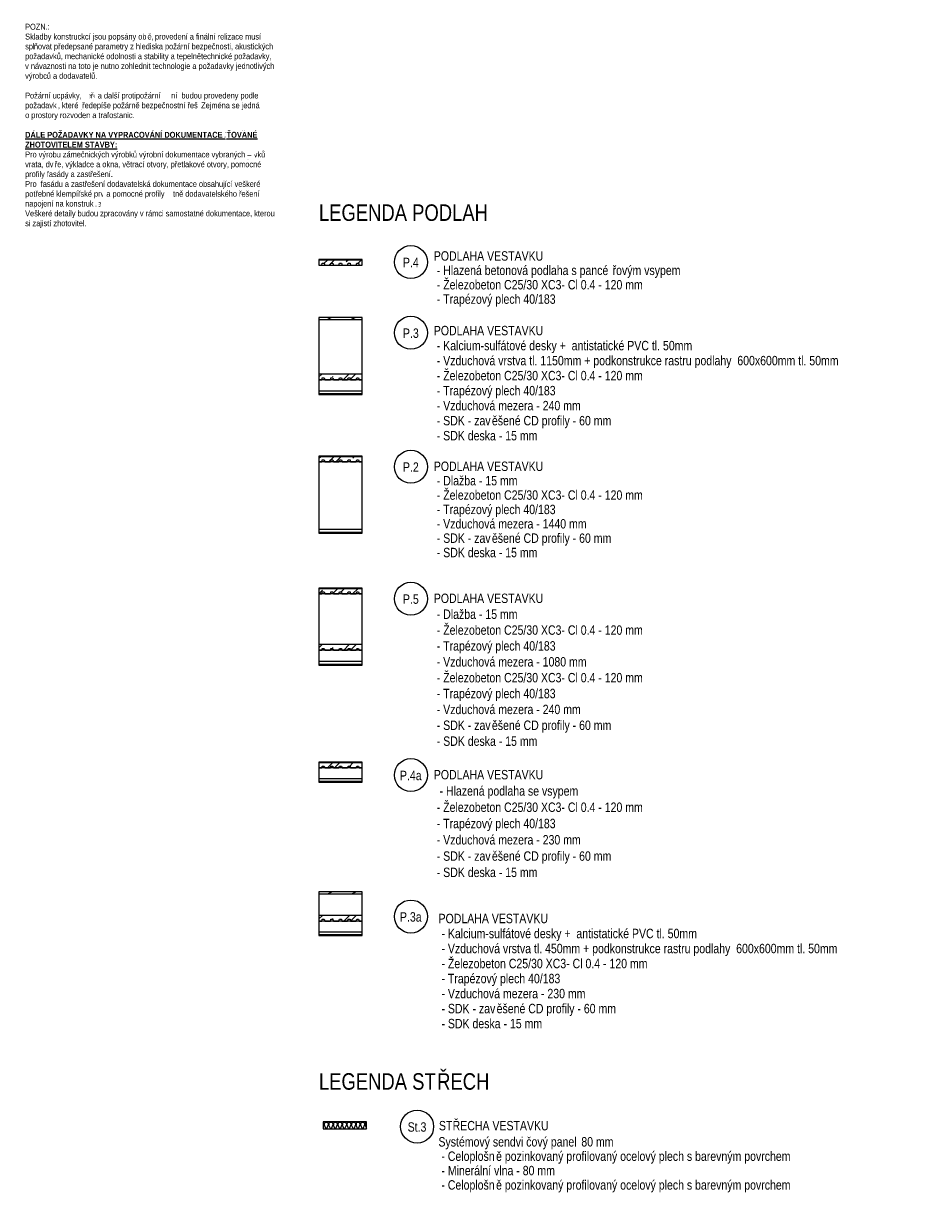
# Model space of a CAD drawing. Header units: millimetres. Extents: x 157133 to 260102, y -21587 to 34582.
# Tile 65 of 65: x 241370 to 260102, y -21587 to 3537. Entities that reach past the tile are written whole.
import ezdxf

# ---------------------------------------------------------------- set-up
doc = ezdxf.new("R2010")
doc.units = ezdxf.units.MM
for name, color, linetype, lineweight in [('CA_PODLAHA', 1, 'Continuous', 25), ('CA_PODLAHA25', 7, 'Continuous', 13), ('CA_SRAFY', 9, 'Continuous', 25), ('CA_TEXT25', 7, 'Continuous', 9)]:
    doc.layers.add(name, color=color, linetype=linetype, lineweight=lineweight)
doc.styles.add('Arial Narrow_1', font='ARIALN.TTF', dxfattribs={"height": 125})
doc.styles.add('Arial Narrow_B', font='ARIALNB.TTF', dxfattribs={"height": 125})
doc.styles.add('Arial_4', font='arial.ttf', dxfattribs={"width": 0.8, "height": 200})
doc.styles.add('Arial_5', font='arial.ttf', dxfattribs={"width": 0.8, "height": 350})
pattern_1 = [(45, (0, 0), (-359.21, 359.21), []), (45, (143.7, 0), (-359.21, 359.21), []), (45, (431.05, 0), (-215.526, 502.894), [203.2, -101.6, 3.353, -98.247])]
pattern_2 = [(216.87, (203.2, 508), (1523.9982, 1016.0027), [254, -2286]), (206.565, (508, 355.6), (-508.0007, -508.0002), [567.961, -567.961]), (198.435, (508, 101.6), (-1015.9995, -508.0012), [321.288, -1285.15])]

# ---------------------------------------------------------------- blocks, each defined once
blk = doc.blocks.new('Family - ___-2553481-LEGENDA PODLAH A STŘECH - ETAPA2 - V7ESTAVKY _ kopie 1')
at = {"layer": 'CA_SRAFY', "lineweight": 9}
h = blk.add_hatch(dxfattribs=at)
h.set_pattern_fill('FP_45', color=256, style=0, pattern_type=2)
h.set_pattern_definition(pattern_1)
h.paths.add_polyline_path([(914, -1581), (914, -1476), (0, -1476), (0, -1581), (60, -1581), (72, -1541), (111, -1541), (124, -1581), (242, -1581), (254, -1541), (294, -1541), (306, -1581), (425, -1581), (437, -1541), (477, -1541), (490, -1581), (608, -1581), (620, -1541), (660, -1541), (672, -1581), (791, -1581), (803, -1541), (843, -1541), (855, -1581)])
at = {"layer": 'CA_PODLAHA'}
for p, q in [((914, -1461), (0, -1461)), ((0, -1461), (0, -1476)), ((0, -1476), (0, -1541)), ((914, -1476), (914, -1461)), ((914, -1541), (914, -1476)), ((0, -1541), (0, -1581)), ((0, -1581), (60, -1581)), ((60, -1581), (72, -1541)), ((72, -1541), (91, -1541)), ((91, -1541), (111, -1541)), ((111, -1541), (124, -1581)), ((124, -1581), (183, -1581)), ((183, -1581), (242, -1581)), ((242, -1581), (254, -1541)), ((254, -1541), (274, -1541)), ((274, -1541), (294, -1541)), ((294, -1541), (306, -1581)), ((306, -1581), (366, -1581)), ((366, -1581), (425, -1581)), ((425, -1581), (437, -1541)), ((437, -1541), (457, -1541)), ((457, -1541), (477, -1541)), ((477, -1541), (490, -1581)), ((490, -1581), (549, -1581)), ((549, -1581), (608, -1581)), ((608, -1581), (620, -1541)), ((620, -1541), (640, -1541)), ((640, -1541), (660, -1541)), ((660, -1541), (672, -1581)), ((672, -1581), (732, -1581)), ((732, -1581), (791, -1581)), ((791, -1581), (803, -1541)), ((803, -1541), (823, -1541)), ((823, -1541), (843, -1541)), ((843, -1541), (855, -1581)), ((855, -1581), (914, -1581)), ((914, -1581), (914, -1541))]:
    blk.add_line(p, q, dxfattribs=at)
at = {"layer": 'CA_PODLAHA25'}
for p, q in [((914, -1476), (0, -1476)), ((60, -1581), (124, -1581)), ((242, -1581), (306, -1581)), ((425, -1581), (490, -1581)), ((608, -1581), (672, -1581)), ((791, -1581), (855, -1581))]:
    blk.add_line(p, q, dxfattribs=at)
blk = doc.blocks.new('Family - ___-2553492-LEGENDA PODLAH A STŘECH - ETAPA2 - V7ESTAVKY _ kopie 1')
at = {"layer": 'CA_SRAFY', "lineweight": 9}
h = blk.add_hatch(dxfattribs=at)
h.set_pattern_fill('FP_46', color=256, style=0, pattern_type=2)
h.set_pattern_definition(pattern_2)
h.paths.add_polyline_path([(914, -2744), (914, -2694), (0, -2694), (0, -2744)])
h = blk.add_hatch(dxfattribs=at)
h.set_pattern_fill('FP_45', color=256, style=0, pattern_type=2)
h.set_pattern_definition(pattern_1)
h.paths.add_polyline_path([(914, -4014), (914, -3894), (0, -3894), (0, -4014), (60, -4014), (72, -3974), (111, -3974), (124, -4014), (242, -4014), (254, -3974), (294, -3974), (306, -4014), (425, -4014), (437, -3974), (477, -3974), (490, -4014), (608, -4014), (620, -3974), (660, -3974), (672, -4014), (791, -4014), (803, -3974), (843, -3974), (855, -4014)])
at = {"layer": 'CA_PODLAHA'}
for p, q in [((914, -2694), (0, -2694)), ((0, -2694), (0, -2744)), ((0, -2744), (0, -3894)), ((914, -2744), (914, -2694)), ((914, -3894), (914, -2744)), ((0, -3894), (0, -3974)), ((0, -3974), (0, -4014)), ((0, -4014), (60, -4014)), ((914, -4014), (0, -4014)), ((0, -4014), (0, -4254)), ((60, -4014), (72, -3974)), ((72, -3974), (91, -3974)), ((91, -3974), (111, -3974)), ((111, -3974), (124, -4014)), ((124, -4014), (183, -4014)), ((183, -4014), (242, -4014)), ((242, -4014), (254, -3974)), ((254, -3974), (274, -3974)), ((274, -3974), (294, -3974)), ((294, -3974), (306, -4014)), ((306, -4014), (366, -4014)), ((366, -4014), (425, -4014)), ((425, -4014), (437, -3974)), ((437, -3974), (457, -3974)), ((457, -3974), (477, -3974)), ((477, -3974), (490, -4014)), ((490, -4014), (549, -4014)), ((549, -4014), (608, -4014)), ((608, -4014), (620, -3974)), ((620, -3974), (640, -3974)), ((640, -3974), (660, -3974)), ((660, -3974), (672, -4014)), ((672, -4014), (732, -4014)), ((732, -4014), (791, -4014)), ((791, -4014), (803, -3974)), ((803, -3974), (823, -3974)), ((823, -3974), (843, -3974)), ((843, -3974), (855, -4014)), ((855, -4014), (914, -4014)), ((914, -3974), (914, -3894)), ((914, -4014), (914, -3974)), ((914, -4254), (914, -4014)), ((0, -4254), (0, -4314)), ((914, -4314), (914, -4254)), ((0, -4314), (0, -4329)), ((0, -4329), (914, -4329)), ((914, -4329), (914, -4314))]:
    blk.add_line(p, q, dxfattribs=at)
at = {"layer": 'CA_PODLAHA25'}
for p, q in [((914, -2744), (0, -2744)), ((914, -3894), (0, -3894)), ((914, -4254), (0, -4254)), ((914, -4314), (0, -4314))]:
    blk.add_line(p, q, dxfattribs=at)
blk = doc.blocks.new('Family - ___-2553501-LEGENDA PODLAH A STŘECH - ETAPA2 - V7ESTAVKY _ kopie 1')
at = {"layer": 'CA_SRAFY', "lineweight": 9}
h = blk.add_hatch(dxfattribs=at)
h.set_pattern_fill('FP_45', color=256, style=0, pattern_type=2)
h.set_pattern_definition(pattern_1)
h.paths.add_polyline_path([(914, -5752), (914, -5647), (0, -5647), (0, -5752), (60, -5752), (72, -5712), (111, -5712), (124, -5752), (242, -5752), (254, -5712), (294, -5712), (306, -5752), (425, -5752), (437, -5712), (477, -5712), (490, -5752), (608, -5752), (620, -5712), (660, -5712), (672, -5752), (791, -5752), (803, -5712), (843, -5712), (855, -5752)])
at = {"layer": 'CA_PODLAHA'}
for p, q in [((914, -5632), (0, -5632)), ((0, -5632), (0, -5647)), ((0, -5647), (0, -5712)), ((0, -5712), (0, -5752)), ((0, -5752), (60, -5752)), ((914, -5752), (0, -5752)), ((0, -5752), (0, -7192)), ((60, -5752), (72, -5712)), ((72, -5712), (91, -5712)), ((91, -5712), (111, -5712)), ((111, -5712), (124, -5752)), ((124, -5752), (183, -5752)), ((183, -5752), (242, -5752)), ((242, -5752), (254, -5712)), ((254, -5712), (274, -5712)), ((274, -5712), (294, -5712)), ((294, -5712), (306, -5752)), ((306, -5752), (366, -5752)), ((366, -5752), (425, -5752)), ((425, -5752), (437, -5712)), ((437, -5712), (457, -5712)), ((457, -5712), (477, -5712)), ((477, -5712), (490, -5752)), ((490, -5752), (549, -5752)), ((549, -5752), (608, -5752)), ((608, -5752), (620, -5712)), ((620, -5712), (640, -5712)), ((640, -5712), (660, -5712)), ((660, -5712), (672, -5752)), ((672, -5752), (732, -5752)), ((732, -5752), (791, -5752)), ((791, -5752), (803, -5712)), ((803, -5712), (823, -5712)), ((823, -5712), (843, -5712)), ((843, -5712), (855, -5752)), ((855, -5752), (914, -5752)), ((914, -5647), (914, -5632)), ((914, -5712), (914, -5647)), ((914, -5752), (914, -5712)), ((914, -7192), (914, -5752)), ((0, -7192), (0, -7252)), ((0, -7252), (0, -7267)), ((0, -7267), (914, -7267)), ((914, -7252), (914, -7192)), ((914, -7267), (914, -7252))]:
    blk.add_line(p, q, dxfattribs=at)
at = {"layer": 'CA_PODLAHA25'}
for p, q in [((914, -5647), (0, -5647)), ((914, -7192), (0, -7192)), ((914, -7252), (0, -7252))]:
    blk.add_line(p, q, dxfattribs=at)
blk = doc.blocks.new('Family - ___-2553518-LEGENDA PODLAH A STŘECH - ETAPA2 - V7ESTAVKY _ kopie 1')
at = {"layer": 'CA_SRAFY', "lineweight": 9}
h = blk.add_hatch(dxfattribs=at)
h.set_pattern_fill('FP_45', color=256, style=0, pattern_type=2)
h.set_pattern_definition(pattern_1)
h.paths.add_polyline_path([(914, -8552), (914, -8447), (0, -8447), (0, -8552), (59, -8552), (71, -8512), (111, -8512), (123, -8552), (242, -8552), (254, -8512), (294, -8512), (306, -8552), (425, -8552), (437, -8512), (477, -8512), (489, -8552), (608, -8552), (620, -8512), (660, -8512), (672, -8552), (791, -8552), (803, -8512), (843, -8512), (855, -8552)])
h = blk.add_hatch(dxfattribs=at)
h.set_pattern_fill('FP_45', color=256, style=0, pattern_type=2)
h.set_pattern_definition(pattern_1)
h.paths.add_polyline_path([(914, -9752), (914, -9632), (0, -9632), (0, -9752), (59, -9752), (71, -9712), (111, -9712), (123, -9752), (242, -9752), (254, -9712), (294, -9712), (306, -9752), (425, -9752), (437, -9712), (477, -9712), (489, -9752), (608, -9752), (620, -9712), (660, -9712), (672, -9752), (791, -9752), (803, -9712), (843, -9712), (855, -9752)])
at = {"layer": 'CA_PODLAHA'}
for p, q in [((914, -8432), (0, -8432)), ((0, -8432), (0, -8447)), ((0, -8447), (0, -8512)), ((0, -8512), (0, -8552)), ((59, -8552), (71, -8512)), ((71, -8512), (91, -8512)), ((91, -8512), (111, -8512)), ((111, -8512), (123, -8552)), ((242, -8552), (254, -8512)), ((254, -8512), (274, -8512)), ((274, -8512), (294, -8512)), ((294, -8512), (306, -8552)), ((425, -8552), (437, -8512)), ((437, -8512), (457, -8512)), ((457, -8512), (477, -8512)), ((477, -8512), (489, -8552)), ((608, -8552), (620, -8512)), ((620, -8512), (640, -8512)), ((640, -8512), (660, -8512)), ((660, -8512), (672, -8552)), ((791, -8552), (803, -8512)), ((803, -8512), (823, -8512)), ((823, -8512), (843, -8512)), ((843, -8512), (855, -8552)), ((914, -8447), (914, -8432)), ((914, -8512), (914, -8447)), ((914, -8552), (914, -8512)), ((0, -8552), (59, -8552)), ((914, -8552), (0, -8552)), ((0, -8552), (0, -9632)), ((123, -8552), (183, -8552)), ((183, -8552), (242, -8552)), ((306, -8552), (366, -8552)), ((366, -8552), (425, -8552)), ((489, -8552), (549, -8552)), ((549, -8552), (608, -8552)), ((672, -8552), (732, -8552)), ((732, -8552), (791, -8552)), ((855, -8552), (914, -8552)), ((914, -9632), (914, -8552)), ((0, -9632), (0, -9712)), ((0, -9712), (0, -9752)), ((0, -9752), (59, -9752)), ((914, -9752), (0, -9752)), ((0, -9752), (0, -9992)), ((59, -9752), (71, -9712)), ((71, -9712), (91, -9712)), ((91, -9712), (111, -9712)), ((111, -9712), (123, -9752)), ((123, -9752), (183, -9752)), ((183, -9752), (242, -9752)), ((242, -9752), (254, -9712)), ((254, -9712), (274, -9712)), ((274, -9712), (294, -9712)), ((294, -9712), (306, -9752)), ((306, -9752), (366, -9752)), ((366, -9752), (425, -9752)), ((425, -9752), (437, -9712)), ((437, -9712), (457, -9712)), ((457, -9712), (477, -9712)), ((477, -9712), (489, -9752)), ((489, -9752), (549, -9752)), ((549, -9752), (608, -9752)), ((608, -9752), (620, -9712)), ((620, -9712), (640, -9712)), ((640, -9712), (660, -9712)), ((660, -9712), (672, -9752)), ((672, -9752), (732, -9752)), ((732, -9752), (791, -9752)), ((791, -9752), (803, -9712)), ((803, -9712), (823, -9712)), ((823, -9712), (843, -9712)), ((843, -9712), (855, -9752)), ((855, -9752), (914, -9752)), ((914, -9712), (914, -9632)), ((914, -9752), (914, -9712)), ((914, -9992), (914, -9752)), ((0, -9992), (0, -10052)), ((914, -10052), (914, -9992)), ((0, -10052), (0, -10067)), ((0, -10067), (914, -10067)), ((914, -10067), (914, -10052))]:
    blk.add_line(p, q, dxfattribs=at)
at = {"layer": 'CA_PODLAHA25'}
for p, q in [((914, -8447), (0, -8447)), ((914, -9632), (0, -9632)), ((914, -9992), (0, -9992)), ((914, -10052), (0, -10052))]:
    blk.add_line(p, q, dxfattribs=at)
blk = doc.blocks.new('Family - ___-2553531-LEGENDA PODLAH A STŘECH - ETAPA2 - V7ESTAVKY _ kopie 1')
at = {"layer": 'CA_SRAFY', "lineweight": 9}
h = blk.add_hatch(dxfattribs=at)
h.set_pattern_fill('FP_45', color=256, style=0, pattern_type=2)
h.set_pattern_definition(pattern_1)
h.paths.add_polyline_path([(914, -12247), (914, -12142), (0, -12142), (0, -12247), (60, -12247), (72, -12207), (111, -12207), (124, -12247), (242, -12247), (254, -12207), (294, -12207), (306, -12247), (425, -12247), (437, -12207), (477, -12207), (490, -12247), (608, -12247), (620, -12207), (660, -12207), (672, -12247), (791, -12247), (803, -12207), (843, -12207), (855, -12247)])
at = {"layer": 'CA_PODLAHA'}
for p, q in [((914, -12127), (0, -12127)), ((0, -12127), (0, -12142)), ((0, -12142), (0, -12207)), ((0, -12207), (0, -12247)), ((0, -12247), (60, -12247)), ((914, -12247), (0, -12247)), ((0, -12247), (0, -12477)), ((60, -12247), (72, -12207)), ((72, -12207), (91, -12207)), ((91, -12207), (111, -12207)), ((111, -12207), (124, -12247)), ((124, -12247), (183, -12247)), ((183, -12247), (242, -12247)), ((242, -12247), (254, -12207)), ((254, -12207), (274, -12207)), ((274, -12207), (294, -12207)), ((294, -12207), (306, -12247)), ((306, -12247), (366, -12247)), ((366, -12247), (425, -12247)), ((425, -12247), (437, -12207)), ((437, -12207), (457, -12207)), ((457, -12207), (477, -12207)), ((477, -12207), (490, -12247)), ((490, -12247), (549, -12247)), ((549, -12247), (608, -12247)), ((608, -12247), (620, -12207)), ((620, -12207), (640, -12207)), ((640, -12207), (660, -12207)), ((660, -12207), (672, -12247)), ((672, -12247), (732, -12247)), ((732, -12247), (791, -12247)), ((791, -12247), (803, -12207)), ((803, -12207), (823, -12207)), ((823, -12207), (843, -12207)), ((843, -12207), (855, -12247)), ((855, -12247), (914, -12247)), ((914, -12142), (914, -12127)), ((914, -12207), (914, -12142)), ((914, -12247), (914, -12207)), ((914, -12477), (914, -12247)), ((0, -12477), (0, -12537)), ((0, -12537), (0, -12552)), ((0, -12552), (914, -12552)), ((914, -12537), (914, -12477)), ((914, -12552), (914, -12537))]:
    blk.add_line(p, q, dxfattribs=at)
at = {"layer": 'CA_PODLAHA25'}
for p, q in [((914, -12142), (0, -12142)), ((914, -12477), (0, -12477)), ((914, -12537), (0, -12537))]:
    blk.add_line(p, q, dxfattribs=at)
blk = doc.blocks.new('Family - ___-2553541-LEGENDA PODLAH A STŘECH - ETAPA2 - V7ESTAVKY _ kopie 1')
at = {"layer": 'CA_SRAFY', "lineweight": 9}
h = blk.add_hatch(dxfattribs=at)
h.set_pattern_fill('FP_46', color=256, style=0, pattern_type=2)
h.set_pattern_definition(pattern_2)
h.paths.add_polyline_path([(914, -14927), (914, -14877), (0, -14877), (0, -14927)])
h = blk.add_hatch(dxfattribs=at)
h.set_pattern_fill('FP_45', color=256, style=0, pattern_type=2)
h.set_pattern_definition(pattern_1)
h.paths.add_polyline_path([(914, -15497), (914, -15377), (0, -15377), (0, -15497), (59, -15497), (71, -15457), (111, -15457), (123, -15497), (242, -15497), (254, -15457), (294, -15457), (306, -15497), (425, -15497), (437, -15457), (477, -15457), (489, -15497), (608, -15497), (620, -15457), (660, -15457), (672, -15497), (791, -15497), (803, -15457), (843, -15457), (855, -15497)])
at = {"layer": 'CA_PODLAHA'}
for p, q in [((914, -14877), (0, -14877)), ((0, -14877), (0, -14927)), ((0, -14927), (0, -15377)), ((914, -14927), (914, -14877)), ((914, -15377), (914, -14927)), ((0, -15377), (0, -15457)), ((0, -15457), (0, -15497)), ((0, -15497), (59, -15497)), ((914, -15497), (0, -15497)), ((0, -15497), (0, -15727)), ((59, -15497), (71, -15457)), ((71, -15457), (91, -15457)), ((91, -15457), (111, -15457)), ((111, -15457), (123, -15497)), ((123, -15497), (183, -15497)), ((183, -15497), (242, -15497)), ((242, -15497), (254, -15457)), ((254, -15457), (274, -15457)), ((274, -15457), (294, -15457)), ((294, -15457), (306, -15497)), ((306, -15497), (366, -15497)), ((366, -15497), (425, -15497)), ((425, -15497), (437, -15457)), ((437, -15457), (457, -15457)), ((457, -15457), (477, -15457)), ((477, -15457), (489, -15497)), ((489, -15497), (549, -15497)), ((549, -15497), (608, -15497)), ((608, -15497), (620, -15457)), ((620, -15457), (640, -15457)), ((640, -15457), (660, -15457)), ((660, -15457), (672, -15497)), ((672, -15497), (732, -15497)), ((732, -15497), (791, -15497)), ((791, -15497), (803, -15457)), ((803, -15457), (823, -15457)), ((823, -15457), (843, -15457)), ((843, -15457), (855, -15497)), ((855, -15497), (914, -15497)), ((914, -15457), (914, -15377)), ((914, -15497), (914, -15457)), ((914, -15727), (914, -15497)), ((0, -15727), (0, -15787)), ((0, -15787), (0, -15802)), ((0, -15802), (914, -15802)), ((914, -15787), (914, -15727)), ((914, -15802), (914, -15787))]:
    blk.add_line(p, q, dxfattribs=at)
at = {"layer": 'CA_PODLAHA25'}
for p, q in [((914, -14927), (0, -14927)), ((914, -15377), (0, -15377)), ((914, -15727), (0, -15727)), ((914, -15787), (0, -15787))]:
    blk.add_line(p, q, dxfattribs=at)
blk = doc.blocks.new('Family - ___-2553554-LEGENDA PODLAH A STŘECH - ETAPA2 - V7ESTAVKY _ kopie 1')
at = {"layer": 'CA_SRAFY', "lineweight": 9}
h = blk.add_hatch(dxfattribs=at)
h.set_pattern_fill('FP_47', color=256, angle=-113.578, style=0, pattern_type=2)
h.set_pattern_definition([(246.422, (475.39, -19763.38), (-0.0002, -220.727), [38.113, -20.106, 100.311, -20.106, -62.196]), (246.422, (475.39, -19763.38), (-0.0002, -220.727), [-178.636, 38.113, -24.083]), (293.578, (533.19, -19763.38), (96.332, 0.0005), [38.113, -20.106, 100.311, -20.106, -62.196]), (293.578, (533.19, -19763.38), (96.332, 0.0005), [-178.636, 38.113, -24.083]), (180, (533.19, -19763.38), (-6e-13, -220.73), [57.8, -38.532]), (180, (485.02, -19962.03), (-6e-13, -220.73), [57.8, -38.532]), (270, (548.43, -19798.31), (96.334, -2e-13), [18.426, -202.3]), (270, (500.27, -19908.67), (96.334, -2e-13), [18.426, -202.3]), (270, (460.14, -19798.31), (96.334, -2e-13), [18.426, -202.3]), (270, (411.98, -19908.67), (96.334, -2e-13), [18.426, -202.3])])
h.paths.add_polyline_path([(1006, -19752), (91, -19752), (91, -19902), (1006, -19902)])
at = {"layer": 'CA_PODLAHA'}
for p, q in [((1006, -19752), (91, -19752)), ((91, -19752), (91, -19902)), ((1006, -19902), (1006, -19752)), ((91, -19902), (1006, -19902))]:
    blk.add_line(p, q, dxfattribs=at)
blk = doc.blocks.new('HP_Bublina_obecná_03 - HP_Bublina_obecná_03-434123-LEGENDA PODLAH A STŘECH - ETAPA2 - V7ESTAVKY _ kopie 1')
at = {"layer": 'CA_TEXT25'}
blk.add_circle((1953, -1518), 350, dxfattribs=at)

msp = doc.modelspace()

# ---------------------------------------------------------------- block references
at = {"layer": 'CA_PODLAHA25'}
for name in ['Family - ___-2553481-LEGENDA PODLAH A STŘECH - ETAPA2 - V7ESTAVKY _ kopie 1', 'Family - ___-2553492-LEGENDA PODLAH A STŘECH - ETAPA2 - V7ESTAVKY _ kopie 1', 'Family - ___-2553501-LEGENDA PODLAH A STŘECH - ETAPA2 - V7ESTAVKY _ kopie 1', 'Family - ___-2553518-LEGENDA PODLAH A STŘECH - ETAPA2 - V7ESTAVKY _ kopie 1', 'Family - ___-2553531-LEGENDA PODLAH A STŘECH - ETAPA2 - V7ESTAVKY _ kopie 1', 'Family - ___-2553541-LEGENDA PODLAH A STŘECH - ETAPA2 - V7ESTAVKY _ kopie 1', 'Family - ___-2553554-LEGENDA PODLAH A STŘECH - ETAPA2 - V7ESTAVKY _ kopie 1']:
    msp.add_blockref(name, (247635.8, 0), dxfattribs=at)
at = {"layer": 'CA_TEXT25'}
for p in [(247635.8, 0), (247635.8, -1500), (247635.8, -4340), (247635.8, -7140), (247635.8, -10880), (247635.8, -13880), (247767, -18335.4)]:
    msp.add_blockref('HP_Bublina_obecná_03 - HP_Bublina_obecná_03-434123-LEGENDA PODLAH A STŘECH - ETAPA2 - V7ESTAVKY _ kopie 1', p, dxfattribs=at)

# ---------------------------------------------------------------- texts
at = {"layer": 'CA_TEXT25', "attachment_point": 1, "bg_fill": 3, "box_fill_scale": 1.25, "bg_fill_color": 256, "bg_fill_true_color": 13158600, "bg_fill_transparency": 0}
for s, insert, char_height, width, style in [('POZN.:', (241400.8, 3535), 125, 581.223, 'Arial Narrow_1'), ('řešení  budou provedeny podle ', (244195.5, 2076.5), 125, 2437.13, 'Arial Narrow_1'), (' dveře', (242502.2, 2076.5), 125, 481.012, 'Arial Narrow_1'), ('LEGENDA PODLAH', (247635.8, -294.7), 350, 4406.074, 'Arial_5'), ('LEGENDA ST', (247635.8, -18721.1), 350, 3039.999, 'Arial_5')]:
    msp.add_mtext(s, dxfattribs=dict(at, insert=insert, char_height=char_height, width=width, style=style))
at = {"layer": 'CA_TEXT25', "char_height": 200, "attachment_point": 1, "style": 'Arial_4'}
for s, insert, width in [('P.4', (249419.1, -1426.6), 416.877), ('PODLAHA VESTAVKU', (250074.2, -1288.8), 2879.662), (' - Hlazená betonová podlaha s pancé', (250074.2, -1593.6), 4598.48), ('řovým vsypem', (253868.3, -1593.6), 1802.194), (' - Železobeton C25/30 XC3- Cl 0.4 - 120 mm', (250074.2, -1898.4), 5483.542), (' - Trapézový plech 40/183', (250074.2, -2203.2), 3206.75), ('P.3', (249419.1, -2926.6), 416.877), ('PODLAHA VESTAVKU', (250074.2, -2871.3), 2879.662), (' - Kalcium-sulfátové desky +  antistatické PVC tl. 50mm', (250074.2, -3189.7), 6836.791), (' - Vzduchová vrstva tl. 1150mm + podkonstrukce rastru podlahy  600x600mm tl. 50mm', (250074.2, -3508.1), 10678.478), (' - Železobeton C25/30 XC3- Cl 0.4 - 120 mm', (250074.2, -3826.5), 5483.542), (' - Trapézový plech 40/183', (250074.2, -4144.9), 3206.75), (' - Vzduchová mezera - 240 mm', (250074.2, -4463.3), 3860.927), ('ěšené CD profily - 60 mm', (251307.1, -4781.7), 3142.615), (' - SDK - zav', (250074.2, -4781.7), 1494.345), (' - SDK deska - 15 mm', (250074.2, -5100.1), 2725.738), ('P.2', (249419.1, -5766.6), 416.877), ('PODLAHA VESTAVKU', (250074.2, -5749.7), 2879.662), (' - Dlažba - 15 mm', (250074.2, -6054.5), 2193.417), (' - Železobeton C25/30 XC3- Cl 0.4 - 120 mm', (250074.2, -6359.3), 5483.542), (' - Trapézový plech 40/183 ', (250074.2, -6664.1), 3283.712), (' - Vzduchová mezera - 1440 mm', (250074.2, -6968.9), 4014.851), (' - SDK - zav', (250074.2, -7273.7), 1494.345), ('ěšené CD profily - 60 mm', (251307.1, -7273.7), 3142.615), (' - SDK deska - 15 mm', (250074.2, -7578.5), 2725.738), ('P.5', (249419.1, -8566.6), 416.877), ('PODLAHA VESTAVKU', (250074.2, -8549.7), 2879.662), (' - Dlažba - 15 mm', (250074.2, -8886.2), 2193.417), (' - Železobeton C25/30 XC3- Cl 0.4 - 120 mm', (250074.2, -9222.8), 5483.542), (' - Trapézový plech 40/183 ', (250074.2, -9559.3), 3283.712), (' - Vzduchová mezera - 1080 mm', (250074.2, -9895.8), 4014.851), (' - Železobeton C25/30 XC3- Cl 0.4 - 120 mm', (250074.2, -10232.4), 5483.542), (' - Trapézový plech 40/183 ', (250074.2, -10568.9), 3283.712), (' - Vzduchová mezera - 240 mm', (250074.2, -10905.4), 3860.927), (' - SDK - zav', (250074.2, -11242), 1494.345), ('ěšené CD profily - 60 mm', (251307.1, -11242), 3142.615), (' - SDK deska - 15 mm', (250074.2, -11578.5), 2725.738), ('P.4a', (249355.5, -12306.6), 570.801), ('PODLAHA VESTAVKU', (250074.2, -12289.7), 2879.662), ('- ', (250194.2, -12635), 166.751), ('Hlazená podlaha se vsypem', (250331.8, -12635), 3488.944), (' - Železobeton C25/30 XC3- Cl 0.4 - 120 mm', (250074.2, -12980.2), 5483.542), (' - Trapézový plech 40/183 ', (250074.2, -13325.5), 3283.712), (' - Vzduchová mezera - 230 mm', (250074.2, -13670.7), 3860.927), (' - SDK - zav', (250074.2, -14016), 1494.345), ('ěšené CD profily - 60 mm', (251307.1, -14016), 3142.615), (' - SDK deska - 15 mm', (250074.2, -14361.2), 2725.738), ('P.3a', (249355.5, -15306.6), 570.801), ('PODLAHA VESTAVKU', (250174.3, -15339.9), 2879.662), (' - Kalcium-sulfátové desky +  antistatické PVC tl. 50mm', (250174.3, -15658.3), 6836.791), (' - Vzduchová vrstva tl. 450mm + podkonstrukce rastru podlahy  600x600mm tl. 50mm', (250174.3, -15976.7), 10524.553), (' - Železobeton C25/30 XC3- Cl 0.4 - 120 mm', (250174.3, -16295.1), 5483.542), (' - Trapézový plech 40/183', (250174.3, -16613.5), 3206.75), (' - Vzduchová mezera - 230 mm', (250174.3, -16931.9), 3860.927), (' - SDK - zav', (250174.3, -17250.3), 1494.345), ('ěšené CD profily - 60 mm', (251407.3, -17250.3), 3142.615), (' - SDK deska - 15 mm', (250174.3, -17568.7), 2725.738), ('St.3', (249518.7, -19762), 493.839), ('ST', (250182.5, -19733.7), 352.743), ('ŘECHA VESTAVKU', (250473.5, -19733.7), 2526.919), ('Systémový sendvi', (250172.4, -20076.3), 2257.552), ('čový panel ', (252035.1, -20076.3), 1417.383), ('80 mm', (253204.5, -20076.3), 846.582), ('ě pozinkovaný profilovaný ocelový plech s barevným povrchem ', (251394.8, -20381.1), 7895.019), (' - Celoplošn', (250172.4, -20381.1), 1481.518), (' - Minerální vlna - 80 mm', (250172.4, -20685.9), 3065.653), ('ě pozinkovaný profilovaný ocelový plech s barevným povrchem ', (251394.8, -20990.7), 7895.019), (' - Celoplošn', (250172.4, -20990.7), 1481.518)]:
    msp.add_mtext(s, dxfattribs=dict(at, insert=insert, width=width))

# ---------------------------------------------------------------- next in the draw order: texts
at = {"layer": 'CA_TEXT25', "attachment_point": 1, "bg_fill": 3, "box_fill_scale": 1.25, "bg_fill_color": 256, "bg_fill_true_color": 13158600, "bg_fill_transparency": 0}
for s, insert, char_height, width, style in [('Skladby konstruckcí jsou popsány obecn', (241400.8, 3326.6), 125, 3146.623, 'Arial Narrow_1'), (' a další protipožární ', (242899, 2076.5), 125, 1571.307, 'Arial Narrow_1'), ('ŘECH', (250144, -18721.1), 350, 1359.662, 'Arial_5')]:
    msp.add_mtext(s, dxfattribs=dict(at, insert=insert, char_height=char_height, width=width, style=style))

# ---------------------------------------------------------------- next in the draw order: texts
at = {"layer": 'CA_TEXT25', "char_height": 125, "attachment_point": 1, "style": 'Arial Narrow_1', "bg_fill": 3, "box_fill_scale": 1.25, "bg_fill_color": 256, "bg_fill_true_color": 13158600, "bg_fill_transparency": 0}
for s, insert, width in [('ě, ', (243997, 3326.6), 192.405), ('spl', (241400.8, 3118.3), 224.472)]:
    msp.add_mtext(s, dxfattribs=dict(at, insert=insert, width=width))

# ---------------------------------------------------------------- next in the draw order: texts
at = {"layer": 'CA_TEXT25', "insert": (244155.8, 3326.6), "char_height": 125, "width": 2549.366, "attachment_point": 1, "style": 'Arial Narrow_1', "bg_fill": 3, "box_fill_scale": 1.25, "bg_fill_color": 256, "bg_fill_true_color": 13158600, "bg_fill_transparency": 0}
msp.add_mtext('provedení a finální relizace musí ', dxfattribs=at)

# ---------------------------------------------------------------- next in the draw order: texts
at = {"layer": 'CA_TEXT25', "insert": (241586, 3118.3), "char_height": 125, "width": 5683.964, "attachment_point": 1, "style": 'Arial Narrow_1', "bg_fill": 3, "box_fill_scale": 1.25, "bg_fill_color": 256, "bg_fill_true_color": 13158600, "bg_fill_transparency": 0}
msp.add_mtext('ňovat předepsané parametry z hlediska požární bezpečnosti, akustických ', dxfattribs=at)

# ---------------------------------------------------------------- next in the draw order: texts
at = {"layer": 'CA_TEXT25', "insert": (241400.8, 2909.9), "char_height": 125, "width": 5868.352, "attachment_point": 1, "style": 'Arial Narrow_1', "bg_fill": 3, "box_fill_scale": 1.25, "bg_fill_color": 256, "bg_fill_true_color": 13158600, "bg_fill_transparency": 0}
msp.add_mtext('požadavků, mechanické odolnosti a stability a tepelnětechnické požadavky, ', dxfattribs=at)

# ---------------------------------------------------------------- next in the draw order: texts
at = {"layer": 'CA_TEXT25', "insert": (241400.8, 2701.6), "char_height": 125, "width": 5908.437, "attachment_point": 1, "style": 'Arial Narrow_1', "bg_fill": 3, "box_fill_scale": 1.25, "bg_fill_color": 256, "bg_fill_true_color": 13158600, "bg_fill_transparency": 0}
msp.add_mtext('v návaznosti na toto je nutno zohlednit technologie a požadavky jednotlivých ', dxfattribs=at)

# ---------------------------------------------------------------- next in the draw order: texts
at = {"layer": 'CA_TEXT25', "insert": (241400.8, 2493.2), "char_height": 125, "width": 1747.679, "attachment_point": 1, "style": 'Arial Narrow_1', "bg_fill": 3, "box_fill_scale": 1.25, "bg_fill_color": 256, "bg_fill_true_color": 13158600, "bg_fill_transparency": 0}
msp.add_mtext('výrobců a dodavatelů. ', dxfattribs=at)

# ---------------------------------------------------------------- next in the draw order: texts
at = {"layer": 'CA_TEXT25', "insert": (241400.8, 2076.5), "char_height": 125, "width": 1334.81, "attachment_point": 1, "style": 'Arial Narrow_1', "bg_fill": 3, "box_fill_scale": 1.25, "bg_fill_color": 256, "bg_fill_true_color": 13158600, "bg_fill_transparency": 0}
msp.add_mtext('Požární ucpávky,', dxfattribs=at)

# ---------------------------------------------------------------- next in the draw order: texts
at = {"layer": 'CA_TEXT25', "insert": (241400.8, 1868.1), "char_height": 125, "width": 841.772, "attachment_point": 1, "style": 'Arial Narrow_1', "bg_fill": 3, "box_fill_scale": 1.25, "bg_fill_color": 256, "bg_fill_true_color": 13158600, "bg_fill_transparency": 0}
msp.add_mtext('požadavků', dxfattribs=at)

# ---------------------------------------------------------------- next in the draw order: texts
at = {"layer": 'CA_TEXT25', "insert": (242095.4, 1868.1), "char_height": 125, "width": 625.316, "attachment_point": 1, "style": 'Arial Narrow_1', "bg_fill": 3, "box_fill_scale": 1.25, "bg_fill_color": 256, "bg_fill_true_color": 13158600, "bg_fill_transparency": 0}
msp.add_mtext(', které p', dxfattribs=at)

# ---------------------------------------------------------------- next in the draw order: texts
at = {"layer": 'CA_TEXT25', "insert": (242611.3, 1868.1), "char_height": 125, "width": 3006.328, "attachment_point": 1, "style": 'Arial Narrow_1', "bg_fill": 3, "box_fill_scale": 1.25, "bg_fill_color": 256, "bg_fill_true_color": 13158600, "bg_fill_transparency": 0}
msp.add_mtext('ředepíše požárně bezpečnostní řešení.', dxfattribs=at)

# ---------------------------------------------------------------- next in the draw order: texts
at = {"layer": 'CA_TEXT25', "char_height": 125, "attachment_point": 1, "style": 'Arial Narrow_1', "bg_fill": 3, "box_fill_scale": 1.25, "bg_fill_color": 256, "bg_fill_true_color": 13158600, "bg_fill_transparency": 0}
for s, insert, width in [(' Zejména se jedná ', (245091.8, 1868.1), 1435.021), ('o prostory rozvoden a trafostanic.', (241400.8, 1659.8), 2573.417)]:
    msp.add_mtext(s, dxfattribs=dict(at, insert=insert, width=width))

# ---------------------------------------------------------------- next in the draw order: texts
at = {"layer": 'CA_TEXT25', "insert": (241400.8, 1243), "char_height": 125, "width": 5182.91, "attachment_point": 1, "style": 'Arial Narrow_B', "bg_fill": 3, "box_fill_scale": 1.25, "bg_fill_color": 256, "bg_fill_true_color": 13158600, "bg_fill_transparency": 0}
msp.add_mtext('\\LDÁLE POŽADAVKY NA VYPRACOVÁNÍ DOKUMENTACE ZAJIŠ', dxfattribs=at)

# ---------------------------------------------------------------- next in the draw order: texts
at = {"layer": 'CA_TEXT25', "char_height": 125, "attachment_point": 1, "style": 'Arial Narrow_B', "bg_fill": 3, "box_fill_scale": 1.25, "bg_fill_color": 256, "bg_fill_true_color": 13158600, "bg_fill_transparency": 0}
for s, insert, width in [('\\LŤOVANÉ ', (245677.2, 1243), 725.527), ('\\LZHOTOVITELEM STAVBY:', (241400.8, 1034.7), 2180.59)]:
    msp.add_mtext(s, dxfattribs=dict(at, insert=insert, width=width))

# ---------------------------------------------------------------- next in the draw order: texts
at = {"layer": 'CA_TEXT25', "insert": (241400.8, 826.3), "char_height": 125, "width": 5712.023, "attachment_point": 1, "style": 'Arial Narrow_1', "bg_fill": 3, "box_fill_scale": 1.25, "bg_fill_color": 256, "bg_fill_true_color": 13158600, "bg_fill_transparency": 0}
msp.add_mtext('Pro výrobu zámečnických výrobků výrobní dokumentace vybraných prvků ', dxfattribs=at)

# ---------------------------------------------------------------- next in the draw order: texts
at = {"layer": 'CA_TEXT25', "char_height": 125, "attachment_point": 1, "style": 'Arial Narrow_1', "bg_fill": 3, "box_fill_scale": 1.25, "bg_fill_color": 256, "bg_fill_true_color": 13158600, "bg_fill_transparency": 0}
for s, insert, width in [('\\fArial Narrow|b0|i0|c238|p34|;–', (246113.7, 826.3), 96.202), ('vrata, dve', (241400.8, 618), 761.603)]:
    msp.add_mtext(s, dxfattribs=dict(at, insert=insert, width=width))

# ---------------------------------------------------------------- next in the draw order: texts
for s, insert, width in [('\\fArial Narrow|b0|i0|c238|p34|; ', (246193.1, 826.3), 48.101), ('ře, výkladce a okna, větrací otvory, přetlakové otvory, pomocné ', (242029.2, 618), 4914.344)]:
    msp.add_mtext(s, dxfattribs=dict(at, insert=insert, width=width))

# ---------------------------------------------------------------- next in the draw order: texts
at = {"layer": 'CA_TEXT25', "insert": (241400.8, 409.6), "char_height": 125, "width": 2068.354, "attachment_point": 1, "style": 'Arial Narrow_1', "bg_fill": 3, "box_fill_scale": 1.25, "bg_fill_color": 256, "bg_fill_true_color": 13158600, "bg_fill_transparency": 0}
msp.add_mtext('profily fasády a zastřešení.', dxfattribs=at)

# ---------------------------------------------------------------- next in the draw order: texts
at = {"layer": 'CA_TEXT25', "insert": (241400.8, 201.2), "char_height": 125, "width": 5591.77, "attachment_point": 1, "style": 'Arial Narrow_1', "bg_fill": 3, "box_fill_scale": 1.25, "bg_fill_color": 256, "bg_fill_true_color": 13158600, "bg_fill_transparency": 0}
msp.add_mtext('Pro  fasádu a zastřešení dodavatelská dokumentace obsahující veškeré ', dxfattribs=at)

# ---------------------------------------------------------------- next in the draw order: texts
at = {"layer": 'CA_TEXT25', "char_height": 125, "attachment_point": 1, "style": 'Arial Narrow_1', "bg_fill": 3, "box_fill_scale": 1.25, "bg_fill_color": 256, "bg_fill_true_color": 13158600, "bg_fill_transparency": 0}
for s, insert, width in [('potřebné klempířské prvky', (241400.8, -7.1), 2036.286), (' včetně dodavatelského řešení ', (244251.7, -7.1), 2405.063)]:
    msp.add_mtext(s, dxfattribs=dict(at, insert=insert, width=width))

# ---------------------------------------------------------------- next in the draw order: texts
for s, insert, width in [(' a pomocné profily', (243080.9, -7.1), 1418.987), ('napojení na konstrukce', (241400.8, -215.5), 1795.78), ('\\fArial Narrow|b0|i0|c238|p34|;.', (242882.5, -215.5), 48.101)]:
    msp.add_mtext(s, dxfattribs=dict(at, insert=insert, width=width))

# ---------------------------------------------------------------- next in the draw order: texts
at = {"layer": 'CA_TEXT25', "insert": (241400.8, -423.8), "char_height": 125, "width": 5908.437, "attachment_point": 1, "style": 'Arial Narrow_1', "bg_fill": 3, "box_fill_scale": 1.25, "bg_fill_color": 256, "bg_fill_true_color": 13158600, "bg_fill_transparency": 0}
msp.add_mtext('Veškeré detaily budou zpracovány v rámci samostatné dokumentace, kterou ', dxfattribs=at)

# ---------------------------------------------------------------- next in the draw order: texts
at = {"layer": 'CA_TEXT25', "insert": (241400.8, -632.2), "char_height": 125, "width": 1459.071, "attachment_point": 1, "style": 'Arial Narrow_1', "bg_fill": 3, "box_fill_scale": 1.25, "bg_fill_color": 256, "bg_fill_true_color": 13158600, "bg_fill_transparency": 0}
msp.add_mtext('si zajistí zhotovitel.', dxfattribs=at)

doc.saveas('drawing.dxf')
